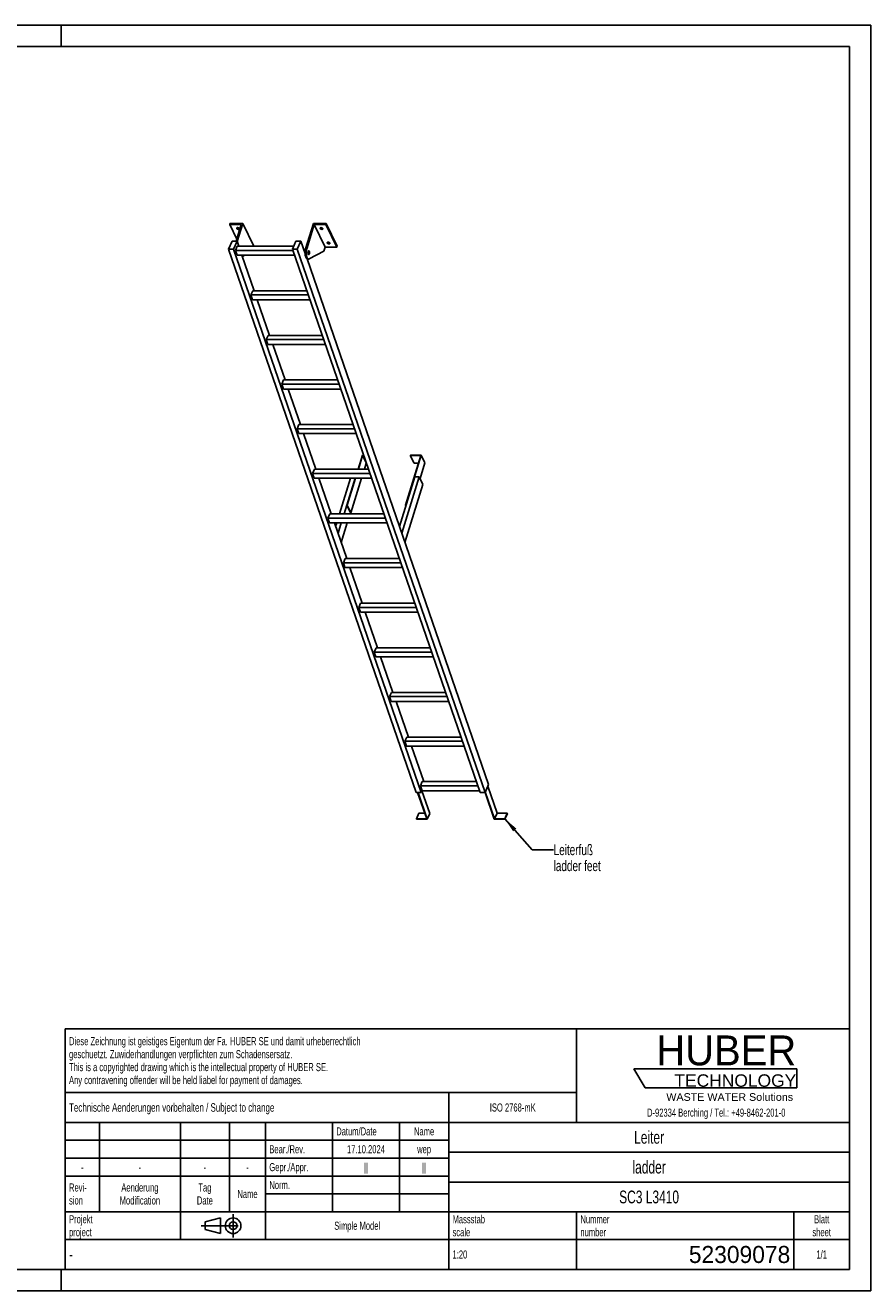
# Model space of a CAD drawing. Header units: millimetres. Extents: x 0 to 8400, y 0 to 5940.
# Tile 2 of 2: x 4432 to 8400, y 0 to 5940. Entities that reach past the tile are written whole.
import ezdxf

# ---------------------------------------------------------------- set-up
doc = ezdxf.new("R2010")
doc.units = ezdxf.units.MM
doc.header["$LTSCALE"] = 462
doc.linetypes.add('CENTER', pattern=[0.6, 0.375, -0.075, 0.075, -0.075])
doc.layers.get('0').update_dxf_attribs({"linetype": 'CONTINUOUS'})
for name, color, linetype in [('005_AXIS', 7, 'CONTINUOUS'), ('053_NOTES', 7, 'CONTINUOUS'), ('HUBER_Logo_BL1', 7, 'CONTINUOUS')]:
    doc.layers.add(name, color=color, linetype=linetype)
doc.styles.get("Standard").update_dxf_attribs({"font": 'txt', "width": 0.7})
doc.styles.add('TEXTSTYLE_2', font='txt')
doc.styles.add('TEXTSTYLE_3', font='arial.ttf')
doc.styles.add('TEXTSTYLE_5', font='txt', dxfattribs={"width": 0.8})
doc.styles.add('TEXTSTYLE_6', font='txt')
doc.dimstyles.get("Standard").update_dxf_attribs({"dimtxt": 50, "dimasz": 70, "dimexe": 2, "dimexo": 1, "dimtad": 1, "dimtxsty": 'Standard', "dimblk": '_FILLED', "dimblk1": '_FILLED', "dimblk2": '_FILLED', "dimcen": 0.09, "dimazin": 2, "dimtol": 1, "dimtp": 0.01, "dimtm": 0.01, "dimtfac": 1, "dimtofl": 0, "dimtmove": 0, "dimatfit": 3, "dimldrblk": '_FILLED', "dimfxl": 1, "dimtolj": 1, "dimarcsym": 0})

# ---------------------------------------------------------------- blocks, each defined once
blk = doc.blocks.new('HUBER_LOGO_BL1', base_point=(7675, 1007.5))
at = {"layer": 'HUBER_Logo_BL1', "color": 5, "linetype": 'Continuous'}
for p, q in [((8052.9, 1042), (7287.9, 1042)), ((7287.9, 1042), (7341.9, 952)), ((8052.9, 1042), (8052.9, 952)), ((7341.9, 952), (8052.9, 952))]:
    blk.add_line(p, q, dxfattribs=at)
at = {"layer": 'HUBER_Logo_BL1', "color": 2, "linetype": 'Continuous', "attachment_point": 3, "line_spacing_factor": 0.78}
for s, insert, char_height, width, style in [('HUBER\\P\\fArial;\\H58.5;TECHNOLOGY ', (8050.7, 1198.2), 140.4, 775.343, 'TEXTSTYLE_2'), ('WASTE WATER Solutions', (8036, 927.2), 36, 594.067, 'TEXTSTYLE_3')]:
    blk.add_mtext(s, dxfattribs=dict(at, insert=insert, char_height=char_height, width=width, style=style))
at = {"layer": 'HUBER_Logo_BL1', "color": 2, "linetype": 'Continuous', "insert": (7675, 854.8), "char_height": 38, "width": 1621.786, "attachment_point": 2, "line_spacing_factor": 0.96}
blk.add_mtext('D-92334 Berching / Tel.: +49-8462-201-0', dxfattribs=at)
blk = doc.blocks.new('PROJEKTIONSMETHODE_1_BL2', base_point=(5360, 305))
at = {"color": 2, "linetype": 'CENTER'}
for p, q in [((5407.7, 360), (5407.7, 250)), ((5257.3, 305), (5462.7, 305))]:
    blk.add_line(p, q, dxfattribs=at)
at = {"color": 2, "linetype": 'Continuous'}
for p, q in [((5275.7, 323.3), (5349, 341.7)), ((5275.7, 286.7), (5275.7, 323.3)), ((5349, 268.3), (5349, 341.7)), ((5275.7, 286.7), (5349, 268.3))]:
    blk.add_line(p, q, dxfattribs=at)
for radius in [36.7, 18.3]:
    blk.add_circle((5407.7, 305), radius, dxfattribs=at)
blk = doc.blocks.new('*T11')
at = {"color": 3, "linetype": 'Continuous'}
for p, q in [((0, 0), (3680, 0)), ((0, 0), (0, -1130)), ((2400, 0), (2400, -440)), ((3680, 0), (3680, -1130)), ((0, -300), (2400, -300)), ((1800, -300), (1800, -1130)), ((0, -440), (3680, -440)), ((160, -440), (160, -860)), ((540, -440), (540, -990)), ((770, -440), (770, -860)), ((940, -440), (940, -990)), ((1254, -440), (1254, -860)), ((1568, -440), (1568, -860)), ((0, -524), (1800, -524)), ((1800, -580), (3680, -580)), ((0, -608), (1800, -608)), ((0, -692), (1800, -692)), ((1800, -720), (3680, -720)), ((940, -776), (1800, -776)), ((0, -860), (3680, -860)), ((2400, -860), (2400, -1130)), ((3420, -860), (3420, -1130)), ((0, -990), (3680, -990)), ((0, -1130), (3680, -1130))]:
    blk.add_line(p, q, dxfattribs=at)
at = {"color": 2, "linetype": 'Continuous', "line_spacing_factor": 0.96}
for s, insert, char_height, width, attachment_point in [('Diese Zeichnung ist geistiges Eigentum der Fa. HUBER SE und damit urheberrechtlich \\Pgeschuetzt. Zuwiderhandlungen verpflichten zum Schadensersatz.\\PThis is a copyrighted drawing which is the intellectual property of HUBER SE.\\PAny contravening offender will be held liabel for payment of damages.', (17.5, -39.8), 38, 4429.714, 1), ('Technische Aenderungen vorbehalten / Subject to change', (17.5, -350), 40, 3049.524, 1), ('ISO 2768-mK', (2100, -351), 38, 665.905, 2), ('Datum/Date', (1271.5, -463), 38, 584.476, 1), ('Name', (1684, -463), 38, 253.333, 2), ('Leiter', (2740, -480), 60, 480, 2), ('Bear./Rev.', (957.5, -547), 38, 544.667, 1), ('17.10.2024', (1411, -547), 38, 546.476, 2), ('wep', (1684, -547), 38, 199.048, 2), ('-', (80, -631), 38, 68.762, 2), ('-', (350, -631), 38, 68.762, 2), ('-', (655, -631), 38, 68.762, 2), ('-', (855, -631), 38, 68.762, 2), ('Gepr./Appr.', (957.5, -631), 38, 598.952, 1), ('||', (1411, -631), 38, 101.333, 2), ('||', (1684, -631), 38, 101.333, 2), ('ladder', (2740, -620), 60, 502.857, 2), ('Revi-\\Psion', (17.5, -726.6), 38, 276.857, 1), ('Aenderung\\PModification', (350, -726.6), 38, 606.19, 2), ('Tag\\PDate', (655, -726.6), 38, 235.238, 2), ('Name', (855, -757), 38, 253.333, 2), ('Norm. ', (957.5, -715), 38, 351.048, 1), ('SC3 L3410', (2740, -760), 60, 817.143, 2), ('Projekt\\Pproject', (17.5, -875.6), 38, 367.333, 1), ('Massstab\\Pscale', (1817.5, -875.6), 38, 448.762, 1), ('Nummer\\Pnumber', (2417.5, -875.6), 38, 372.762, 1), ('Blatt\\Psheet', (3550, -875.6), 38, 275.048, 2), ('Simple Model', (1370, -906), 38, 656.857, 2), ('1:20', (1817.5, -1041), 38, 204.476, 1), ('1/1', (3550, -1041), 38, 159.238, 2)]:
    blk.add_mtext(s, dxfattribs=dict(at, insert=insert, char_height=char_height, width=width, attachment_point=attachment_point))
for s, insert, char_height, width, attachment_point, style in [('-', (17.5, -1035), 50, 36.667, 1, 'TEXTSTYLE_5'), ('52309078', (3402.5, -1020), 80, 1173.333, 3, 'TEXTSTYLE_6')]:
    blk.add_mtext(s, dxfattribs=dict(at, insert=insert, char_height=char_height, width=width, attachment_point=attachment_point, style=style))
blk = doc.blocks.new('_FILLED')
at = {"color": 0, "linetype": 'ByBlock'}
blk.add_solid([(0, 0), (-1, 0.143), (-1, -0.143)], dxfattribs=at)

msp = doc.modelspace()

# ---------------------------------------------------------------- linework, layer by layer
at = {"color": 7, "linetype": 'Continuous'}
for p, q in [((0, 5940), (8400, 5940)), ((8400, 0), (8400, 5940)), ((5445.817, 5004.825), (5391.475, 5004.825)), ((5445.817, 5004.825), (5421.892, 4927.403)), ((5426.764, 4925.285), (5452.796, 5009.525)), ((5747.826, 4891.243), (5784.378, 5009.525)), ((5788.452, 5004.825), (5753.353, 4891.243)), ((5840.309, 4899.151), (5788.452, 5004.825)), ((5842.795, 5004.825), (5788.452, 5004.825)), ((5386.399, 4889.584), (5403.006, 4927.403)), ((6267.451, 2338.258), (5386.399, 4889.584)), ((5409.425, 4889.584), (5386.399, 4889.584)), ((5403.006, 4927.403), (5426.033, 4927.403)), ((5426.033, 4927.403), (5409.425, 4889.584)), ((6290.478, 2338.258), (5409.425, 4889.584)), ((5418.526, 4883.577), (5427.267, 4903.482)), ((5687.818, 4883.577), (5418.526, 4883.577)), ((5426.277, 4861.132), (5418.526, 4883.577)), ((5434.293, 4903.482), (5426.033, 4927.403)), ((5691.847, 4903.482), (5427.267, 4903.482)), ((5504.653, 4903.851), (5504.539, 4903.482)), ((5685.744, 4889.584), (5702.351, 4927.403)), ((6566.796, 2338.258), (5685.744, 4889.584)), ((5708.77, 4889.584), (5685.744, 4889.584)), ((5702.351, 4927.403), (5725.378, 4927.403)), ((5725.378, 4927.403), (5708.77, 4889.584)), ((6589.823, 2338.258), (5708.77, 4889.584)), ((5745.356, 4869.55), (5725.378, 4927.403)), ((5834.108, 4879.085), (5764.814, 4843.187)), ((5840.309, 4899.151), (5834.108, 4879.085)), ((5840.309, 4899.151), (5894.652, 4899.151)), ((5426.277, 4861.132), (5695.569, 4861.132)), ((5506.638, 4693.989), (5448.918, 4861.132)), ((5462.345, 4861.132), (5450.956, 4855.232)), ((6606.43, 2376.076), (5754.405, 4843.346)), ((5756.977, 4842.594), (5762.504, 4842.594)), ((5490.871, 4674.084), (5499.611, 4693.989)), ((5753.289, 4693.989), (5499.611, 4693.989)), ((5498.622, 4651.639), (5490.871, 4674.084)), ((5760.162, 4674.084), (5490.871, 4674.084)), ((5498.622, 4651.639), (5767.914, 4651.639)), ((5578.982, 4484.496), (5521.263, 4651.639)), ((5563.215, 4464.591), (5571.956, 4484.496)), ((5832.507, 4464.591), (5563.215, 4464.591)), ((5570.966, 4442.146), (5563.215, 4464.591)), ((5825.633, 4484.496), (5571.956, 4484.496)), ((5570.966, 4442.146), (5840.258, 4442.146)), ((5651.327, 4275.003), (5593.607, 4442.146)), ((5644.3, 4275.003), (5635.56, 4255.098)), ((5643.311, 4232.652), (5635.56, 4255.098)), ((5904.851, 4255.098), (5635.56, 4255.098)), ((5643.311, 4232.652), (5912.603, 4232.652)), ((5897.978, 4275.003), (5644.3, 4275.003)), ((5723.671, 4065.51), (5665.952, 4232.652)), ((5716.645, 4065.51), (5707.904, 4045.605)), ((5715.655, 4023.159), (5707.904, 4045.605)), ((5977.196, 4045.605), (5707.904, 4045.605)), ((5970.322, 4065.51), (5716.645, 4065.51)), ((5715.655, 4023.159), (5984.947, 4023.159)), ((5796.016, 3856.016), (5738.296, 4023.159)), ((6014.126, 3921.962), (5993.748, 3856.016)), ((6019.894, 3921.962), (6014.126, 3921.962)), ((6217.825, 3686.964), (6290.445, 3921.962)), ((6239.786, 3921.962), (6239.302, 3920.395)), ((6290.445, 3921.962), (6239.786, 3921.962)), ((6290.445, 3921.962), (6307.832, 3886.53)), ((5995.59, 3856.016), (6015.484, 3920.395)), ((6015.484, 3920.395), (6032.192, 3886.349)), ((6015.484, 3920.395), (6020.435, 3920.395)), ((6023.927, 3856.016), (6032.777, 3884.656)), ((6288.119, 3920.395), (6215.983, 3686.964)), ((6239.302, 3920.395), (6256.69, 3884.963)), ((6239.302, 3920.395), (6288.119, 3920.395)), ((6256.69, 3884.963), (6277.169, 3884.963)), ((6284.905, 3812.338), (6307.832, 3886.53)), ((5788.989, 3856.016), (5780.249, 3836.112)), ((6049.54, 3836.112), (5780.249, 3836.112)), ((5788, 3813.666), (5780.249, 3836.112)), ((5788, 3813.666), (6057.292, 3813.666)), ((6042.667, 3856.016), (5788.989, 3856.016)), ((5868.36, 3646.523), (5810.641, 3813.666)), ((5980.661, 3813.666), (5941.507, 3686.964)), ((5943.349, 3686.964), (5982.503, 3813.666)), ((5960.736, 3651.532), (6010.839, 3813.666)), ((6259.897, 3820.129), (6188.046, 3587.62)), ((6281.082, 3820.129), (6199.226, 3555.245)), ((6281.082, 3820.129), (6259.897, 3820.129)), ((6298.469, 3784.698), (6281.082, 3820.129)), ((6214.181, 3511.941), (6298.469, 3784.698)), ((5941.507, 3686.964), (5958.894, 3651.532)), ((5941.507, 3686.964), (5943.349, 3686.964)), ((5943.349, 3686.964), (5960.736, 3651.532)), ((6215.983, 3686.964), (6217.678, 3683.509)), ((6215.983, 3686.964), (6217.825, 3686.964)), ((6217.825, 3686.964), (6218.39, 3685.812)), ((5861.334, 3646.523), (5852.593, 3626.619)), ((6121.885, 3626.619), (5852.593, 3626.619)), ((5860.344, 3604.173), (5852.593, 3626.619)), ((6115.011, 3646.523), (5861.334, 3646.523)), ((5958.894, 3651.532), (5960.736, 3651.532)), ((5860.344, 3604.173), (6129.636, 3604.173)), ((5940.705, 3437.03), (5882.985, 3604.173)), ((5933.678, 3437.03), (5924.938, 3417.126)), ((5932.689, 3394.68), (5924.938, 3417.126)), ((6194.229, 3417.126), (5924.938, 3417.126)), ((5932.689, 3394.68), (6201.981, 3394.68)), ((6187.356, 3437.03), (5933.678, 3437.03)), ((6013.049, 3227.537), (5955.33, 3394.68)), ((6006.023, 3227.537), (5997.282, 3207.633)), ((6005.033, 3185.187), (5997.282, 3207.633)), ((6266.574, 3207.633), (5997.282, 3207.633)), ((6259.7, 3227.537), (6006.023, 3227.537)), ((6005.033, 3185.187), (6274.325, 3185.187)), ((6085.394, 3018.044), (6027.674, 3185.187)), ((6078.367, 3018.044), (6069.627, 2998.14)), ((6338.918, 2998.14), (6069.627, 2998.14)), ((6077.378, 2975.694), (6069.627, 2998.14)), ((6077.378, 2975.694), (6346.67, 2975.694)), ((6332.045, 3018.044), (6078.367, 3018.044)), ((6157.738, 2808.551), (6100.019, 2975.694)), ((6150.712, 2808.551), (6141.971, 2788.646)), ((6404.389, 2808.551), (6150.712, 2808.551)), ((6411.263, 2788.646), (6141.971, 2788.646)), ((6149.722, 2766.201), (6141.971, 2788.646)), ((6149.722, 2766.201), (6419.014, 2766.201)), ((6230.083, 2599.058), (6172.363, 2766.201)), ((6223.056, 2599.058), (6214.316, 2579.153)), ((6222.067, 2556.708), (6214.316, 2579.153)), ((6483.607, 2579.153), (6214.316, 2579.153)), ((6222.067, 2556.708), (6491.359, 2556.708)), ((6476.734, 2599.058), (6223.056, 2599.058)), ((6302.427, 2389.565), (6244.708, 2556.708)), ((6295.401, 2389.565), (6286.66, 2369.66)), ((6549.078, 2389.565), (6295.401, 2389.565)), ((6606.43, 2376.076), (6589.823, 2338.258)), ((6290.478, 2338.258), (6267.451, 2338.258)), ((6273.718, 2338.258), (6316.21, 2215.209)), ((6318.569, 2213.712), (6275.56, 2338.258)), ((6294.411, 2347.215), (6286.66, 2369.66)), ((6555.952, 2369.66), (6286.66, 2369.66)), ((6294.411, 2347.215), (6290.478, 2338.258)), ((6330.224, 2240.252), (6293.781, 2345.78)), ((6294.411, 2347.215), (6563.703, 2347.215)), ((6589.823, 2338.258), (6566.796, 2338.258)), ((6590.237, 2339.201), (6633.572, 2213.712)), ((6634.897, 2215.209), (6591.268, 2341.549)), ((6646.552, 2241.748), (6602.923, 2368.088)), ((6279.97, 2241.748), (6268.315, 2215.209)), ((6268.315, 2215.209), (6268.832, 2213.712)), ((6316.21, 2215.209), (6268.315, 2215.209)), ((6268.832, 2213.712), (6318.569, 2213.712)), ((6307.045, 2241.748), (6279.97, 2241.748)), ((6330.224, 2240.252), (6318.569, 2213.712)), ((6633.572, 2213.712), (6683.309, 2213.712)), ((6646.552, 2241.748), (6634.897, 2215.209)), ((6682.793, 2215.209), (6634.897, 2215.209)), ((6694.447, 2241.748), (6646.552, 2241.748)), ((6694.447, 2241.748), (6682.793, 2215.209)), ((6683.309, 2213.712), (6682.793, 2215.209)), ((6694.964, 2240.252), (6683.309, 2213.712)), ((6694.964, 2240.252), (6694.447, 2241.748)), ((0, 0), (8400, 0))]:
    msp.add_line(p, q, dxfattribs=at)
at = {"color": 3, "linetype": 'Continuous'}
for p, q in [((8400, 5940), (0, 5940)), ((4600, 5940), (4600, 5840)), ((8400, 5940), (8400, 0)), ((4600, 0), (4600, 100)), ((8400, 0), (0, 0))]:
    msp.add_line(p, q, dxfattribs=at)
at = {"color": 5, "linetype": 'Continuous'}
for p, q in [((8300, 5840), (100, 5840)), ((8300, 100), (8300, 5840)), ((100, 100), (8300, 100))]:
    msp.add_line(p, q, dxfattribs=at)
at = {"color": 9, "linetype": 'Continuous'}
msp.add_line((5747.826, 4891.243), (5753.353, 4891.243), dxfattribs=at)
at = {"color": 7, "linetype": 'Continuous'}
for points, knots in [([(5747.826, 4891.243), (5747.097, 4888.882), (5745.982, 4883.792), (5745.215, 4875.833), (5745.307, 4867.626), (5746.25, 4859.797), (5747.738, 4853.825), (5749.35, 4849.742), (5750.654, 4847.254), (5752.082, 4845.247), (5753.62, 4843.756), (5755.257, 4842.816), (5756.425, 4842.594), (5756.977, 4842.594)], [0, 0, 0, 0, 0.13939916, 0.29280569, 0.45031518, 0.6015399, 0.73684016, 0.79611185, 0.84888332, 0.89492093, 0.93453062, 0.96882596, 1, 1, 1, 1]), ([(5753.353, 4891.243), (5752.623, 4888.882), (5751.508, 4883.792), (5750.742, 4875.833), (5750.833, 4867.626), (5751.777, 4859.797), (5753.264, 4853.825), (5754.877, 4849.742), (5756.18, 4847.254), (5757.609, 4845.247), (5759.146, 4843.756), (5760.783, 4842.816), (5761.951, 4842.594), (5762.504, 4842.594)], [0, 0, 0, 0, 0.13939916, 0.29280569, 0.45031518, 0.6015399, 0.73684016, 0.79611185, 0.84888332, 0.89492093, 0.93453062, 0.96882596, 1, 1, 1, 1]), ([(5762.504, 4842.594), (5762.698, 4842.594), (5763.497, 4842.645), (5764.277, 4842.908), (5764.814, 4843.187)], [0, 0, 0, 0, 0.24280272, 1, 1, 1, 1])]:
    msp.add_open_spline(points, degree=3, knots=knots, dxfattribs=at)
at = {"layer": '005_AXIS', "color": 7, "linetype": 'Continuous'}
for p, q in [((5392.927, 5009.525), (5391.475, 5004.825)), ((5391.475, 5004.825), (5424.82, 4936.876)), ((5452.796, 5009.525), (5392.927, 5009.525)), ((5504.653, 4903.851), (5452.796, 5009.525)), ((5844.247, 5009.525), (5784.378, 5009.525)), ((5844.247, 5009.525), (5842.795, 5004.825)), ((5894.652, 4899.151), (5842.795, 5004.825)), ((5896.104, 4903.851), (5844.247, 5009.525)), ((5745.672, 4880.094), (5741.715, 4880.094)), ((5762.504, 4880.094), (5760.399, 4880.094)), ((5896.104, 4903.851), (5894.652, 4899.151)), ((5762.504, 4865.094), (5760.401, 4865.094)), ((5958.555, 3813.666), (5906.904, 3646.523)), ((5979.74, 3813.666), (5928.088, 3646.523)), ((5956.425, 3646.523), (5958.329, 3652.684)), ((5893.817, 3604.173), (5888.702, 3587.62)), ((5915.001, 3604.173), (5899.881, 3555.245)), ((5914.836, 3511.941), (5943.338, 3604.173))]:
    msp.add_line(p, q, dxfattribs=at)
for points, knots in [([(5424.35, 4988.096), (5424.474, 4988.497), (5425.031, 4989.289), (5426.408, 4989.988), (5428.164, 4990.28), (5430.153, 4990.153), (5432.182, 4989.626), (5434.048, 4988.75), (5435.564, 4987.615), (5436.308, 4986.665), (5436.547, 4986.177)], [0, 0, 0, 0, 0.08792801, 0.1915084, 0.31584215, 0.45699794, 0.60613596, 0.75253436, 0.88609215, 1, 1, 1, 1]), ([(5435.943, 4987.085), (5435.177, 4986.868), (5433.453, 4986.741), (5430.884, 4987.222), (5428.492, 4988.274), (5427.14, 4989.352), (5426.63, 4989.963)], [0, 0, 0, 0, 0.23498903, 0.49999164, 0.7649988, 1, 1, 1, 1]), ([(5815.801, 4988.096), (5815.925, 4988.497), (5816.482, 4989.289), (5817.859, 4989.988), (5819.615, 4990.28), (5821.604, 4990.153), (5823.633, 4989.626), (5825.499, 4988.75), (5827.015, 4987.615), (5827.759, 4986.665), (5827.998, 4986.177)], [0, 0, 0, 0, 0.08792801, 0.1915084, 0.31584215, 0.45699794, 0.60613596, 0.75253436, 0.88609215, 1, 1, 1, 1]), ([(5827.394, 4987.085), (5826.628, 4986.868), (5824.904, 4986.741), (5822.335, 4987.222), (5819.943, 4988.274), (5818.591, 4989.352), (5818.081, 4989.963)], [0, 0, 0, 0, 0.23498903, 0.49999164, 0.7649988, 1, 1, 1, 1]), ([(5424.574, 4986.177), (5424.422, 4986.486), (5424.209, 4987.122), (5424.259, 4987.799), (5424.35, 4988.096)], [0, 0, 0, 0, 0.52598929, 1, 1, 1, 1]), ([(5436.771, 4984.258), (5436.647, 4983.857), (5436.09, 4983.064), (5434.713, 4982.365), (5432.957, 4982.073), (5430.968, 4982.2), (5428.939, 4982.727), (5427.073, 4983.604), (5425.557, 4984.739), (5424.813, 4985.689), (5424.574, 4986.177)], [0, 0, 0, 0, 0.08792801, 0.1915084, 0.31584215, 0.45699794, 0.60613596, 0.75253436, 0.88609215, 1, 1, 1, 1]), ([(5436.547, 4986.177), (5436.699, 4985.867), (5436.912, 4985.231), (5436.863, 4984.555), (5436.771, 4984.258)], [0, 0, 0, 0, 0.52598929, 1, 1, 1, 1]), ([(5816.025, 4986.177), (5815.873, 4986.486), (5815.66, 4987.122), (5815.709, 4987.799), (5815.801, 4988.096)], [0, 0, 0, 0, 0.52598929, 1, 1, 1, 1]), ([(5828.222, 4984.258), (5828.098, 4983.857), (5827.541, 4983.064), (5826.164, 4982.365), (5824.408, 4982.073), (5822.419, 4982.2), (5820.39, 4982.727), (5818.524, 4983.604), (5817.008, 4984.739), (5816.264, 4985.689), (5816.025, 4986.177)], [0, 0, 0, 0, 0.08792801, 0.1915084, 0.31584215, 0.45699794, 0.60613596, 0.75253436, 0.88609215, 1, 1, 1, 1]), ([(5827.998, 4986.177), (5828.15, 4985.867), (5828.363, 4985.231), (5828.314, 4984.555), (5828.222, 4984.258)], [0, 0, 0, 0, 0.52598929, 1, 1, 1, 1]), ([(5762.504, 4881.844), (5762.315, 4881.844), (5761.914, 4881.759), (5761.36, 4881.405), (5760.847, 4880.849), (5760.177, 4879.786), (5759.523, 4878.028), (5759.035, 4875.567), (5758.848, 4872.834), (5758.981, 4870.079), (5759.419, 4867.555), (5759.938, 4866.013), (5760.265, 4865.349)], [0, 0, 0, 0, 0.03139335, 0.06653601, 0.10789212, 0.15653911, 0.27536242, 0.41788483, 0.57383791, 0.73088448, 0.87653102, 1, 1, 1, 1]), ([(5762.504, 4880.094), (5762.351, 4880.094), (5762.025, 4880.025), (5761.577, 4879.738), (5761.161, 4879.288), (5760.617, 4878.425), (5760.087, 4877), (5759.691, 4875.004), (5759.54, 4872.788), (5759.647, 4870.555), (5760.003, 4868.509), (5760.424, 4867.258), (5760.688, 4866.719)], [0, 0, 0, 0, 0.03139335, 0.06653605, 0.10789216, 0.1565391, 0.27536243, 0.41788486, 0.57383792, 0.73088446, 0.87653101, 1, 1, 1, 1]), ([(5764.743, 4879.84), (5764.597, 4880.138), (5764.294, 4880.671), (5763.747, 4881.322), (5763.15, 4881.741), (5762.709, 4881.844), (5762.504, 4881.844)], [0, 0, 0, 0, 0.31594817, 0.58208431, 0.8045575, 1, 1, 1, 1]), ([(5764.319, 4878.469), (5764.201, 4878.71), (5763.955, 4879.143), (5763.512, 4879.671), (5763.028, 4880.011), (5762.67, 4880.094), (5762.504, 4880.094)], [0, 0, 0, 0, 0.31594886, 0.58208429, 0.80455743, 1, 1, 1, 1]), ([(5762.504, 4863.344), (5762.692, 4863.344), (5763.094, 4863.43), (5763.647, 4863.784), (5764.16, 4864.339), (5764.831, 4865.403), (5765.485, 4867.161), (5765.973, 4869.622), (5766.159, 4872.355), (5766.027, 4875.109), (5765.588, 4877.633), (5765.069, 4879.175), (5764.743, 4879.84)], [0, 0, 0, 0, 0.03139335, 0.06653601, 0.10789212, 0.15653911, 0.27536242, 0.41788483, 0.57383791, 0.73088448, 0.87653102, 1, 1, 1, 1]), ([(5762.504, 4865.094), (5762.656, 4865.094), (5762.982, 4865.163), (5763.431, 4865.451), (5763.847, 4865.901), (5764.391, 4866.763), (5764.921, 4868.189), (5765.316, 4870.184), (5765.468, 4872.4), (5765.36, 4874.634), (5765.005, 4876.68), (5764.584, 4877.93), (5764.319, 4878.469)], [0, 0, 0, 0, 0.03139335, 0.06653605, 0.10789216, 0.1565391, 0.27536243, 0.41788486, 0.57383792, 0.73088446, 0.87653101, 1, 1, 1, 1]), ([(5849.579, 4917.8), (5849.427, 4918.109), (5849.214, 4918.745), (5849.264, 4919.422), (5849.356, 4919.719)], [0, 0, 0, 0, 0.52598929, 1, 1, 1, 1]), ([(5849.356, 4919.719), (5849.48, 4920.12), (5850.036, 4920.912), (5851.413, 4921.611), (5853.169, 4921.903), (5855.159, 4921.776), (5857.188, 4921.249), (5859.054, 4920.373), (5860.569, 4919.238), (5861.313, 4918.288), (5861.553, 4917.8)], [0, 0, 0, 0, 0.08792801, 0.1915084, 0.31584215, 0.45699794, 0.60613596, 0.75253436, 0.88609215, 1, 1, 1, 1]), ([(5861.776, 4915.88), (5861.652, 4915.479), (5861.096, 4914.687), (5859.719, 4913.988), (5857.963, 4913.696), (5855.973, 4913.823), (5853.944, 4914.35), (5852.078, 4915.227), (5850.563, 4916.362), (5849.819, 4917.311), (5849.579, 4917.8)], [0, 0, 0, 0, 0.08792801, 0.1915084, 0.31584215, 0.45699794, 0.60613596, 0.75253436, 0.88609215, 1, 1, 1, 1]), ([(5860.948, 4918.708), (5860.182, 4918.491), (5858.458, 4918.364), (5855.89, 4918.845), (5853.497, 4919.897), (5852.145, 4920.974), (5851.635, 4921.586)], [0, 0, 0, 0, 0.23498903, 0.49999164, 0.7649988, 1, 1, 1, 1]), ([(5861.553, 4917.8), (5861.705, 4917.49), (5861.918, 4916.854), (5861.868, 4916.178), (5861.776, 4915.88)], [0, 0, 0, 0, 0.52598929, 1, 1, 1, 1]), ([(5760.265, 4865.349), (5760.411, 4865.051), (5760.714, 4864.518), (5761.261, 4863.867), (5761.857, 4863.447), (5762.299, 4863.344), (5762.504, 4863.344)], [0, 0, 0, 0, 0.31594817, 0.58208431, 0.8045575, 1, 1, 1, 1]), ([(5760.688, 4866.719), (5760.807, 4866.478), (5761.053, 4866.046), (5761.496, 4865.518), (5761.979, 4865.178), (5762.338, 4865.094), (5762.504, 4865.094)], [0, 0, 0, 0, 0.31594886, 0.58208429, 0.80455743, 1, 1, 1, 1])]:
    msp.add_open_spline(points, degree=3, knots=knots, dxfattribs=at)

# ---------------------------------------------------------------- block references
msp.add_blockref('*T11', (4620, 1230))
at = {"color": 2, "linetype": 'Continuous'}
msp.add_blockref('PROJEKTIONSMETHODE_1_BL2', (5360, 305), dxfattribs=at)
at = {"layer": 'HUBER_Logo_BL1'}
msp.add_blockref('HUBER_LOGO_BL1', (7674.994, 1007.484), dxfattribs=at)

# ---------------------------------------------------------------- texts
at = {"layer": '053_NOTES', "color": 2, "linetype": 'Continuous', "insert": (6911.89, 2094.653), "char_height": 50, "width": 566.07143, "attachment_point": 1, "line_spacing_factor": 0.9}
msp.add_mtext('Leiterfuß\\Pladder feet', dxfattribs=at)

# ---------------------------------------------------------------- leaders
at = {"layer": '053_NOTES', "color": 2, "linetype": 'Continuous', "annotation_type": 0, "has_hookline": 1, "hookline_direction": 1, "text_width": 356.502}
msp.add_leader([(6682.793, 2215.209), (6811.89, 2069.653), (6911.89, 2069.653)], dimstyle='Standard', override={"dimtad": 0}, dxfattribs=at)

doc.saveas('drawing.dxf')
